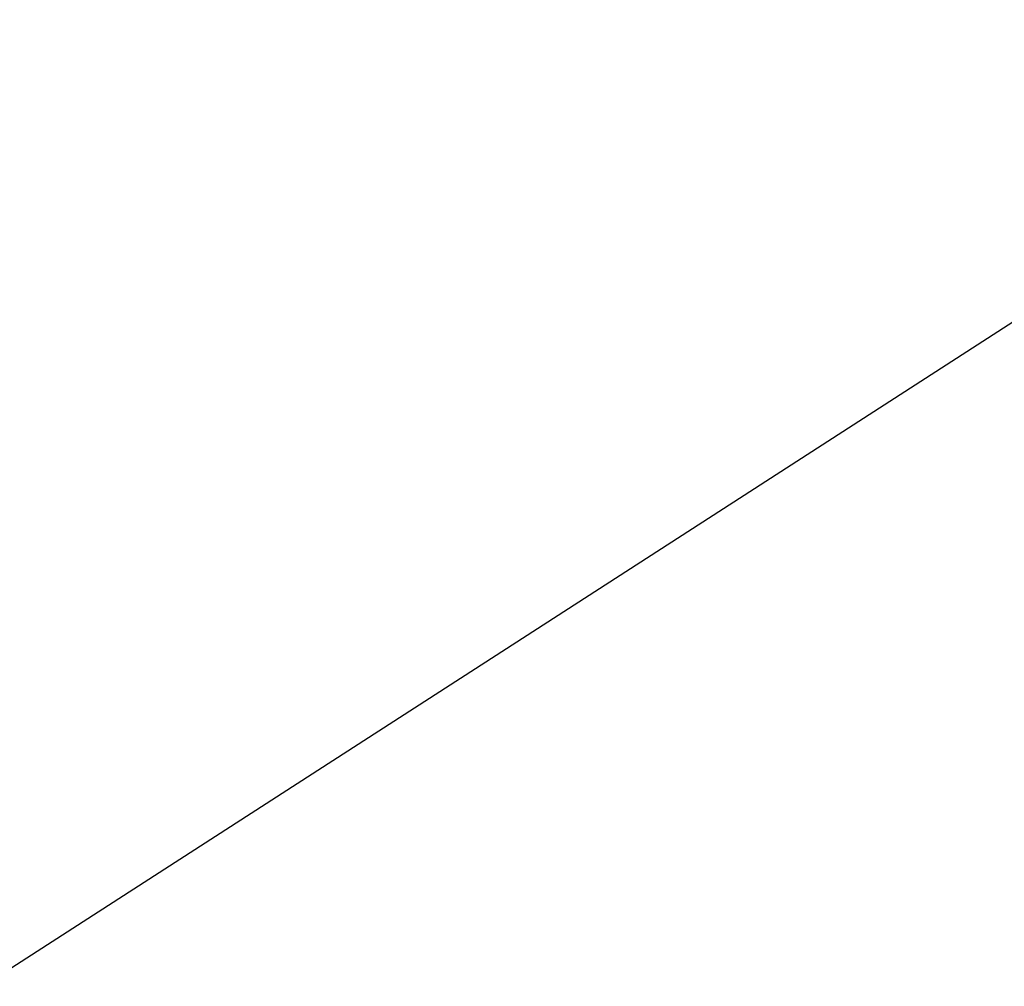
# Model space of a CAD drawing. Extents: x 0 to 370488, y 0 to 4202825.
# Tile 185 of 256: x 360275.44 to 360277.22, y 4200441.35 to 4200443.1. Entities that reach past the tile are written whole.
import ezdxf

# ---------------------------------------------------------------- set-up
doc = ezdxf.new("R2010")
doc.units = 0
doc.header["$LTSCALE"] = 0.5
doc.header["$MEASUREMENT"] = 0
doc.linetypes.add('CONTI', pattern=[0])
doc.layers.add('GORIZDEFAULT', color=32, linetype='CONTI')

msp = doc.modelspace()

# ---------------------------------------------------------------- linework, layer by layer
at = {"layer": 'GORIZDEFAULT', "color": 32}
msp.add_polyline3d([(360273.7146, 4200440.2846, 542.5), (360274.78, 4200440.97, 542.5), (360276.3, 4200441.95, 542.5), (360277.71, 4200442.86, 542.5), (360278.91, 4200443.64, 542.5)], dxfattribs=at)
msp.add_polyline3d([(360273.7146, 4200440.2846, 542.5), (360274.78, 4200440.97, 542.5), (360276.3, 4200441.95, 542.5), (360277.71, 4200442.86, 542.5), (360278.91, 4200443.64, 542.5)], dxfattribs=at)
msp.add_polyline3d([(360273.7146, 4200440.2846, 542.5), (360274.78, 4200440.97, 542.5), (360276.3, 4200441.95, 542.5), (360277.71, 4200442.86, 542.5), (360278.91, 4200443.64, 542.5)], dxfattribs=at)
msp.add_polyline3d([(360273.7146, 4200440.2846, 542.5), (360274.78, 4200440.97, 542.5), (360276.3, 4200441.95, 542.5), (360277.71, 4200442.86, 542.5), (360278.91, 4200443.64, 542.5)], dxfattribs=at)
msp.add_polyline3d([(360273.7146, 4200440.2846, 542.5), (360274.78, 4200440.97, 542.5), (360276.3, 4200441.95, 542.5), (360277.71, 4200442.86, 542.5), (360278.91, 4200443.64, 542.5)], dxfattribs=at)
msp.add_polyline3d([(360273.7146, 4200440.2846, 542.5), (360274.78, 4200440.97, 542.5), (360276.3, 4200441.95, 542.5), (360277.71, 4200442.86, 542.5), (360278.91, 4200443.64, 542.5)], dxfattribs=at)
msp.add_polyline3d([(360273.7146, 4200440.2846, 542.5), (360274.78, 4200440.97, 542.5), (360276.3, 4200441.95, 542.5), (360277.71, 4200442.86, 542.5), (360278.91, 4200443.64, 542.5)], dxfattribs=at)
msp.add_polyline3d([(360273.7146, 4200440.2846, 542.5), (360274.78, 4200440.97, 542.5), (360276.3, 4200441.95, 542.5), (360277.71, 4200442.86, 542.5), (360278.91, 4200443.64, 542.5)], dxfattribs=at)
msp.add_polyline3d([(360273.7146, 4200440.2846, 542.5), (360274.78, 4200440.97, 542.5), (360276.3, 4200441.95, 542.5), (360277.71, 4200442.86, 542.5), (360278.91, 4200443.64, 542.5)], dxfattribs=at)
msp.add_polyline3d([(360273.7146, 4200440.2846, 542.5), (360274.78, 4200440.97, 542.5), (360276.3, 4200441.95, 542.5), (360277.71, 4200442.86, 542.5), (360278.91, 4200443.64, 542.5)], dxfattribs=at)
msp.add_polyline3d([(360273.7146, 4200440.2846, 542.5), (360274.78, 4200440.97, 542.5), (360276.3, 4200441.95, 542.5), (360277.71, 4200442.86, 542.5), (360278.91, 4200443.64, 542.5)], dxfattribs=at)
msp.add_polyline3d([(360273.7146, 4200440.2846, 542.5), (360274.78, 4200440.97, 542.5), (360276.3, 4200441.95, 542.5), (360277.71, 4200442.86, 542.5), (360278.91, 4200443.64, 542.5)], dxfattribs=at)
msp.add_polyline3d([(360273.7146, 4200440.2846, 542.5), (360274.78, 4200440.97, 542.5), (360276.3, 4200441.95, 542.5), (360277.71, 4200442.86, 542.5), (360278.91, 4200443.64, 542.5)], dxfattribs=at)
msp.add_polyline3d([(360273.7146, 4200440.2846, 542.5), (360274.78, 4200440.97, 542.5), (360276.3, 4200441.95, 542.5), (360277.71, 4200442.86, 542.5), (360278.91, 4200443.64, 542.5)], dxfattribs=at)
msp.add_polyline3d([(360273.7146, 4200440.2846, 542.5), (360274.78, 4200440.97, 542.5), (360276.3, 4200441.95, 542.5), (360277.71, 4200442.86, 542.5), (360278.91, 4200443.64, 542.5)], dxfattribs=at)
msp.add_polyline3d([(360273.7146, 4200440.2846, 542.5), (360274.78, 4200440.97, 542.5), (360276.3, 4200441.95, 542.5), (360277.71, 4200442.86, 542.5), (360278.91, 4200443.64, 542.5)], dxfattribs=at)
msp.add_polyline3d([(360273.7146, 4200440.2846, 542.5), (360274.78, 4200440.97, 542.5), (360276.3, 4200441.95, 542.5), (360277.71, 4200442.86, 542.5), (360278.91, 4200443.64, 542.5)], dxfattribs=at)
msp.add_polyline3d([(360273.7146, 4200440.2846, 542.5), (360274.78, 4200440.97, 542.5), (360276.3, 4200441.95, 542.5), (360277.71, 4200442.86, 542.5), (360278.91, 4200443.64, 542.5)], dxfattribs=at)
msp.add_polyline3d([(360273.7146, 4200440.2846, 542.5), (360274.78, 4200440.97, 542.5), (360276.3, 4200441.95, 542.5), (360277.71, 4200442.86, 542.5), (360278.91, 4200443.64, 542.5)], dxfattribs=at)
msp.add_polyline3d([(360273.7146, 4200440.2846, 542.5), (360274.78, 4200440.97, 542.5), (360276.3, 4200441.95, 542.5), (360277.71, 4200442.86, 542.5), (360278.91, 4200443.64, 542.5)], dxfattribs=at)
msp.add_polyline3d([(360273.7146, 4200440.2846, 542.5), (360274.78, 4200440.97, 542.5), (360276.3, 4200441.95, 542.5), (360277.71, 4200442.86, 542.5), (360278.91, 4200443.64, 542.5)], dxfattribs=at)
msp.add_polyline3d([(360273.7146, 4200440.2846, 542.5), (360274.78, 4200440.97, 542.5), (360276.3, 4200441.95, 542.5), (360277.71, 4200442.86, 542.5), (360278.91, 4200443.64, 542.5)], dxfattribs=at)
msp.add_polyline3d([(360273.7146, 4200440.2846, 542.5), (360274.78, 4200440.97, 542.5), (360276.3, 4200441.95, 542.5), (360277.71, 4200442.86, 542.5), (360278.91, 4200443.64, 542.5)], dxfattribs=at)
msp.add_polyline3d([(360273.7146, 4200440.2846, 542.5), (360274.78, 4200440.97, 542.5), (360276.3, 4200441.95, 542.5), (360277.71, 4200442.86, 542.5), (360278.91, 4200443.64, 542.5)], dxfattribs=at)
msp.add_polyline3d([(360273.7146, 4200440.2846, 542.5), (360274.78, 4200440.97, 542.5), (360276.3, 4200441.95, 542.5), (360277.71, 4200442.86, 542.5), (360278.91, 4200443.64, 542.5)], dxfattribs=at)
msp.add_polyline3d([(360273.7146, 4200440.2846, 542.5), (360274.78, 4200440.97, 542.5), (360276.3, 4200441.95, 542.5), (360277.71, 4200442.86, 542.5), (360278.91, 4200443.64, 542.5)], dxfattribs=at)
msp.add_polyline3d([(360273.7146, 4200440.2846, 542.5), (360274.78, 4200440.97, 542.5), (360276.3, 4200441.95, 542.5), (360277.71, 4200442.86, 542.5), (360278.91, 4200443.64, 542.5)], dxfattribs=at)
msp.add_polyline3d([(360273.7146, 4200440.2846, 542.5), (360274.78, 4200440.97, 542.5), (360276.3, 4200441.95, 542.5), (360277.71, 4200442.86, 542.5), (360278.91, 4200443.64, 542.5)], dxfattribs=at)
msp.add_polyline3d([(360273.7146, 4200440.2846, 542.5), (360274.78, 4200440.97, 542.5), (360276.3, 4200441.95, 542.5), (360277.71, 4200442.86, 542.5), (360278.91, 4200443.64, 542.5)], dxfattribs=at)
msp.add_polyline3d([(360273.7146, 4200440.2846, 542.5), (360274.78, 4200440.97, 542.5), (360276.3, 4200441.95, 542.5), (360277.71, 4200442.86, 542.5), (360278.91, 4200443.64, 542.5)], dxfattribs=at)
msp.add_polyline3d([(360273.7146, 4200440.2846, 542.5), (360274.78, 4200440.97, 542.5), (360276.3, 4200441.95, 542.5), (360277.71, 4200442.86, 542.5), (360278.91, 4200443.64, 542.5)], dxfattribs=at)
msp.add_polyline3d([(360273.7146, 4200440.2846, 542.5), (360274.78, 4200440.97, 542.5), (360276.3, 4200441.95, 542.5), (360277.71, 4200442.86, 542.5), (360278.91, 4200443.64, 542.5)], dxfattribs=at)
msp.add_polyline3d([(360273.7146, 4200440.2846, 542.5), (360274.78, 4200440.97, 542.5), (360276.3, 4200441.95, 542.5), (360277.71, 4200442.86, 542.5), (360278.91, 4200443.64, 542.5)], dxfattribs=at)
msp.add_polyline3d([(360273.7146, 4200440.2846, 542.5), (360274.78, 4200440.97, 542.5), (360276.3, 4200441.95, 542.5), (360277.71, 4200442.86, 542.5), (360278.91, 4200443.64, 542.5)], dxfattribs=at)
msp.add_polyline3d([(360273.7146, 4200440.2846, 542.5), (360274.78, 4200440.97, 542.5), (360276.3, 4200441.95, 542.5), (360277.71, 4200442.86, 542.5), (360278.91, 4200443.64, 542.5)], dxfattribs=at)
msp.add_polyline3d([(360273.7146, 4200440.2846, 542.5), (360274.78, 4200440.97, 542.5), (360276.3, 4200441.95, 542.5), (360277.71, 4200442.86, 542.5), (360278.91, 4200443.64, 542.5)], dxfattribs=at)
msp.add_polyline3d([(360273.7146, 4200440.2846, 542.5), (360274.78, 4200440.97, 542.5), (360276.3, 4200441.95, 542.5), (360277.71, 4200442.86, 542.5), (360278.91, 4200443.64, 542.5)], dxfattribs=at)
msp.add_polyline3d([(360273.7146, 4200440.2846, 542.5), (360274.78, 4200440.97, 542.5), (360276.3, 4200441.95, 542.5), (360277.71, 4200442.86, 542.5), (360278.91, 4200443.64, 542.5)], dxfattribs=at)
msp.add_polyline3d([(360273.7146, 4200440.2846, 542.5), (360274.78, 4200440.97, 542.5), (360276.3, 4200441.95, 542.5), (360277.71, 4200442.86, 542.5), (360278.91, 4200443.64, 542.5)], dxfattribs=at)
msp.add_polyline3d([(360273.7146, 4200440.2846, 542.5), (360274.78, 4200440.97, 542.5), (360276.3, 4200441.95, 542.5), (360277.71, 4200442.86, 542.5), (360278.91, 4200443.64, 542.5)], dxfattribs=at)
msp.add_polyline3d([(360273.7146, 4200440.2846, 542.5), (360274.78, 4200440.97, 542.5), (360276.3, 4200441.95, 542.5), (360277.71, 4200442.86, 542.5), (360278.91, 4200443.64, 542.5)], dxfattribs=at)
msp.add_polyline3d([(360273.7146, 4200440.2846, 542.5), (360274.78, 4200440.97, 542.5), (360276.3, 4200441.95, 542.5), (360277.71, 4200442.86, 542.5), (360278.91, 4200443.64, 542.5)], dxfattribs=at)
msp.add_polyline3d([(360273.7146, 4200440.2846, 542.5), (360274.78, 4200440.97, 542.5), (360276.3, 4200441.95, 542.5), (360277.71, 4200442.86, 542.5), (360278.91, 4200443.64, 542.5)], dxfattribs=at)
msp.add_polyline3d([(360273.7146, 4200440.2846, 542.5), (360274.78, 4200440.97, 542.5), (360276.3, 4200441.95, 542.5), (360277.71, 4200442.86, 542.5), (360278.91, 4200443.64, 542.5)], dxfattribs=at)
msp.add_polyline3d([(360273.7146, 4200440.2846, 542.5), (360274.78, 4200440.97, 542.5), (360276.3, 4200441.95, 542.5), (360277.71, 4200442.86, 542.5), (360278.91, 4200443.64, 542.5)], dxfattribs=at)
msp.add_polyline3d([(360273.7146, 4200440.2846, 542.5), (360274.78, 4200440.97, 542.5), (360276.3, 4200441.95, 542.5), (360277.71, 4200442.86, 542.5), (360278.91, 4200443.64, 542.5)], dxfattribs=at)
msp.add_polyline3d([(360273.7146, 4200440.2846, 542.5), (360274.78, 4200440.97, 542.5), (360276.3, 4200441.95, 542.5), (360277.71, 4200442.86, 542.5), (360278.91, 4200443.64, 542.5)], dxfattribs=at)
msp.add_polyline3d([(360273.7146, 4200440.2846, 542.5), (360274.78, 4200440.97, 542.5), (360276.3, 4200441.95, 542.5), (360277.71, 4200442.86, 542.5), (360278.91, 4200443.64, 542.5)], dxfattribs=at)
msp.add_polyline3d([(360273.7146, 4200440.2846, 542.5), (360274.78, 4200440.97, 542.5), (360276.3, 4200441.95, 542.5), (360277.71, 4200442.86, 542.5), (360278.91, 4200443.64, 542.5)], dxfattribs=at)
msp.add_polyline3d([(360273.7146, 4200440.2846, 542.5), (360274.78, 4200440.97, 542.5), (360276.3, 4200441.95, 542.5), (360277.71, 4200442.86, 542.5), (360278.91, 4200443.64, 542.5)], dxfattribs=at)
msp.add_polyline3d([(360273.7146, 4200440.2846, 542.5), (360274.78, 4200440.97, 542.5), (360276.3, 4200441.95, 542.5), (360277.71, 4200442.86, 542.5), (360278.91, 4200443.64, 542.5)], dxfattribs=at)
msp.add_polyline3d([(360273.7146, 4200440.2846, 542.5), (360274.78, 4200440.97, 542.5), (360276.3, 4200441.95, 542.5), (360277.71, 4200442.86, 542.5), (360278.91, 4200443.64, 542.5)], dxfattribs=at)
msp.add_polyline3d([(360273.7146, 4200440.2846, 542.5), (360274.78, 4200440.97, 542.5), (360276.3, 4200441.95, 542.5), (360277.71, 4200442.86, 542.5), (360278.91, 4200443.64, 542.5)], dxfattribs=at)
msp.add_polyline3d([(360273.7146, 4200440.2846, 542.5), (360274.78, 4200440.97, 542.5), (360276.3, 4200441.95, 542.5), (360277.71, 4200442.86, 542.5), (360278.91, 4200443.64, 542.5)], dxfattribs=at)
msp.add_polyline3d([(360273.7146, 4200440.2846, 542.5), (360274.78, 4200440.97, 542.5), (360276.3, 4200441.95, 542.5), (360277.71, 4200442.86, 542.5), (360278.91, 4200443.64, 542.5)], dxfattribs=at)
msp.add_polyline3d([(360273.7146, 4200440.2846, 542.5), (360274.78, 4200440.97, 542.5), (360276.3, 4200441.95, 542.5), (360277.71, 4200442.86, 542.5), (360278.91, 4200443.64, 542.5)], dxfattribs=at)
msp.add_polyline3d([(360273.7146, 4200440.2846, 542.5), (360274.78, 4200440.97, 542.5), (360276.3, 4200441.95, 542.5), (360277.71, 4200442.86, 542.5), (360278.91, 4200443.64, 542.5)], dxfattribs=at)
msp.add_polyline3d([(360273.7146, 4200440.2846, 542.5), (360274.78, 4200440.97, 542.5), (360276.3, 4200441.95, 542.5), (360277.71, 4200442.86, 542.5), (360278.91, 4200443.64, 542.5)], dxfattribs=at)
msp.add_polyline3d([(360273.7146, 4200440.2846, 542.5), (360274.78, 4200440.97, 542.5), (360276.3, 4200441.95, 542.5), (360277.71, 4200442.86, 542.5), (360278.91, 4200443.64, 542.5)], dxfattribs=at)
msp.add_polyline3d([(360273.7146, 4200440.2846, 542.5), (360274.78, 4200440.97, 542.5), (360276.3, 4200441.95, 542.5), (360277.71, 4200442.86, 542.5), (360278.91, 4200443.64, 542.5)], dxfattribs=at)
msp.add_polyline3d([(360273.7146, 4200440.2846, 542.5), (360274.78, 4200440.97, 542.5), (360276.3, 4200441.95, 542.5), (360277.71, 4200442.86, 542.5), (360278.91, 4200443.64, 542.5)], dxfattribs=at)
msp.add_polyline3d([(360273.7146, 4200440.2846, 542.5), (360274.78, 4200440.97, 542.5), (360276.3, 4200441.95, 542.5), (360277.71, 4200442.86, 542.5), (360278.91, 4200443.64, 542.5)], dxfattribs=at)
msp.add_polyline3d([(360273.7146, 4200440.2846, 542.5), (360274.78, 4200440.97, 542.5), (360276.3, 4200441.95, 542.5), (360277.71, 4200442.86, 542.5), (360278.91, 4200443.64, 542.5)], dxfattribs=at)
msp.add_polyline3d([(360273.7146, 4200440.2846, 542.5), (360274.78, 4200440.97, 542.5), (360276.3, 4200441.95, 542.5), (360277.71, 4200442.86, 542.5), (360278.91, 4200443.64, 542.5)], dxfattribs=at)
msp.add_polyline3d([(360273.7146, 4200440.2846, 542.5), (360274.78, 4200440.97, 542.5), (360276.3, 4200441.95, 542.5), (360277.71, 4200442.86, 542.5), (360278.91, 4200443.64, 542.5)], dxfattribs=at)
msp.add_polyline3d([(360273.7146, 4200440.2846, 542.5), (360274.78, 4200440.97, 542.5), (360276.3, 4200441.95, 542.5), (360277.71, 4200442.86, 542.5), (360278.91, 4200443.64, 542.5)], dxfattribs=at)
msp.add_polyline3d([(360273.7146, 4200440.2846, 542.5), (360274.78, 4200440.97, 542.5), (360276.3, 4200441.95, 542.5), (360277.71, 4200442.86, 542.5), (360278.91, 4200443.64, 542.5)], dxfattribs=at)
msp.add_polyline3d([(360273.7146, 4200440.2846, 542.5), (360274.78, 4200440.97, 542.5), (360276.3, 4200441.95, 542.5), (360277.71, 4200442.86, 542.5), (360278.91, 4200443.64, 542.5)], dxfattribs=at)
msp.add_polyline3d([(360273.7146, 4200440.2846, 542.5), (360274.78, 4200440.97, 542.5), (360276.3, 4200441.95, 542.5), (360277.71, 4200442.86, 542.5), (360278.91, 4200443.64, 542.5)], dxfattribs=at)
msp.add_polyline3d([(360273.7146, 4200440.2846, 542.5), (360274.78, 4200440.97, 542.5), (360276.3, 4200441.95, 542.5), (360277.71, 4200442.86, 542.5), (360278.91, 4200443.64, 542.5)], dxfattribs=at)
msp.add_polyline3d([(360273.7146, 4200440.2846, 542.5), (360274.78, 4200440.97, 542.5), (360276.3, 4200441.95, 542.5), (360277.71, 4200442.86, 542.5), (360278.91, 4200443.64, 542.5)], dxfattribs=at)
msp.add_polyline3d([(360273.7146, 4200440.2846, 542.5), (360274.78, 4200440.97, 542.5), (360276.3, 4200441.95, 542.5), (360277.71, 4200442.86, 542.5), (360278.91, 4200443.64, 542.5)], dxfattribs=at)
msp.add_polyline3d([(360273.7146, 4200440.2846, 542.5), (360274.78, 4200440.97, 542.5), (360276.3, 4200441.95, 542.5), (360277.71, 4200442.86, 542.5), (360278.91, 4200443.64, 542.5)], dxfattribs=at)
msp.add_polyline3d([(360273.7146, 4200440.2846, 542.5), (360274.78, 4200440.97, 542.5), (360276.3, 4200441.95, 542.5), (360277.71, 4200442.86, 542.5), (360278.91, 4200443.64, 542.5)], dxfattribs=at)
msp.add_polyline3d([(360273.7146, 4200440.2846, 542.5), (360274.78, 4200440.97, 542.5), (360276.3, 4200441.95, 542.5), (360277.71, 4200442.86, 542.5), (360278.91, 4200443.64, 542.5)], dxfattribs=at)
msp.add_polyline3d([(360273.7146, 4200440.2846, 542.5), (360274.78, 4200440.97, 542.5), (360276.3, 4200441.95, 542.5), (360277.71, 4200442.86, 542.5), (360278.91, 4200443.64, 542.5)], dxfattribs=at)
msp.add_polyline3d([(360273.7146, 4200440.2846, 542.5), (360274.78, 4200440.97, 542.5), (360276.3, 4200441.95, 542.5), (360277.71, 4200442.86, 542.5), (360278.91, 4200443.64, 542.5)], dxfattribs=at)
msp.add_polyline3d([(360273.7146, 4200440.2846, 542.5), (360274.78, 4200440.97, 542.5), (360276.3, 4200441.95, 542.5), (360277.71, 4200442.86, 542.5), (360278.91, 4200443.64, 542.5)], dxfattribs=at)
msp.add_polyline3d([(360273.7146, 4200440.2846, 542.5), (360274.78, 4200440.97, 542.5), (360276.3, 4200441.95, 542.5), (360277.71, 4200442.86, 542.5), (360278.91, 4200443.64, 542.5)], dxfattribs=at)
msp.add_polyline3d([(360273.7146, 4200440.2846, 542.5), (360274.78, 4200440.97, 542.5), (360276.3, 4200441.95, 542.5), (360277.71, 4200442.86, 542.5), (360278.91, 4200443.64, 542.5)], dxfattribs=at)
msp.add_polyline3d([(360273.7146, 4200440.2846, 542.5), (360274.78, 4200440.97, 542.5), (360276.3, 4200441.95, 542.5), (360277.71, 4200442.86, 542.5), (360278.91, 4200443.64, 542.5)], dxfattribs=at)
msp.add_polyline3d([(360273.7146, 4200440.2846, 542.5), (360274.78, 4200440.97, 542.5), (360276.3, 4200441.95, 542.5), (360277.71, 4200442.86, 542.5), (360278.91, 4200443.64, 542.5)], dxfattribs=at)
msp.add_polyline3d([(360273.7146, 4200440.2846, 542.5), (360274.78, 4200440.97, 542.5), (360276.3, 4200441.95, 542.5), (360277.71, 4200442.86, 542.5), (360278.91, 4200443.64, 542.5)], dxfattribs=at)
msp.add_polyline3d([(360273.7146, 4200440.2846, 542.5), (360274.78, 4200440.97, 542.5), (360276.3, 4200441.95, 542.5), (360277.71, 4200442.86, 542.5), (360278.91, 4200443.64, 542.5)], dxfattribs=at)
msp.add_polyline3d([(360273.7146, 4200440.2846, 542.5), (360274.78, 4200440.97, 542.5), (360276.3, 4200441.95, 542.5), (360277.71, 4200442.86, 542.5), (360278.91, 4200443.64, 542.5)], dxfattribs=at)
msp.add_polyline3d([(360273.7146, 4200440.2846, 542.5), (360274.78, 4200440.97, 542.5), (360276.3, 4200441.95, 542.5), (360277.71, 4200442.86, 542.5), (360278.91, 4200443.64, 542.5)], dxfattribs=at)
msp.add_polyline3d([(360273.7146, 4200440.2846, 542.5), (360274.78, 4200440.97, 542.5), (360276.3, 4200441.95, 542.5), (360277.71, 4200442.86, 542.5), (360278.91, 4200443.64, 542.5)], dxfattribs=at)
msp.add_polyline3d([(360273.7146, 4200440.2846, 542.5), (360274.78, 4200440.97, 542.5), (360276.3, 4200441.95, 542.5), (360277.71, 4200442.86, 542.5), (360278.91, 4200443.64, 542.5)], dxfattribs=at)
msp.add_polyline3d([(360273.7146, 4200440.2846, 542.5), (360274.78, 4200440.97, 542.5), (360276.3, 4200441.95, 542.5), (360277.71, 4200442.86, 542.5), (360278.91, 4200443.64, 542.5)], dxfattribs=at)
msp.add_polyline3d([(360273.7146, 4200440.2846, 542.5), (360274.78, 4200440.97, 542.5), (360276.3, 4200441.95, 542.5), (360277.71, 4200442.86, 542.5), (360278.91, 4200443.64, 542.5)], dxfattribs=at)
msp.add_polyline3d([(360273.7146, 4200440.2846, 542.5), (360274.78, 4200440.97, 542.5), (360276.3, 4200441.95, 542.5), (360277.71, 4200442.86, 542.5), (360278.91, 4200443.64, 542.5)], dxfattribs=at)
msp.add_polyline3d([(360273.7146, 4200440.2846, 542.5), (360274.78, 4200440.97, 542.5), (360276.3, 4200441.95, 542.5), (360277.71, 4200442.86, 542.5), (360278.91, 4200443.64, 542.5)], dxfattribs=at)
msp.add_polyline3d([(360273.7146, 4200440.2846, 542.5), (360274.78, 4200440.97, 542.5), (360276.3, 4200441.95, 542.5), (360277.71, 4200442.86, 542.5), (360278.91, 4200443.64, 542.5)], dxfattribs=at)
msp.add_polyline3d([(360273.7146, 4200440.2846, 542.5), (360274.78, 4200440.97, 542.5), (360276.3, 4200441.95, 542.5), (360277.71, 4200442.86, 542.5), (360278.91, 4200443.64, 542.5)], dxfattribs=at)
msp.add_polyline3d([(360273.7146, 4200440.2846, 542.5), (360274.78, 4200440.97, 542.5), (360276.3, 4200441.95, 542.5), (360277.71, 4200442.86, 542.5), (360278.91, 4200443.64, 542.5)], dxfattribs=at)
msp.add_polyline3d([(360273.7146, 4200440.2846, 542.5), (360274.78, 4200440.97, 542.5), (360276.3, 4200441.95, 542.5), (360277.71, 4200442.86, 542.5), (360278.91, 4200443.64, 542.5)], dxfattribs=at)
msp.add_polyline3d([(360273.7146, 4200440.2846, 542.5), (360274.78, 4200440.97, 542.5), (360276.3, 4200441.95, 542.5), (360277.71, 4200442.86, 542.5), (360278.91, 4200443.64, 542.5)], dxfattribs=at)
msp.add_polyline3d([(360273.7146, 4200440.2846, 542.5), (360274.78, 4200440.97, 542.5), (360276.3, 4200441.95, 542.5), (360277.71, 4200442.86, 542.5), (360278.91, 4200443.64, 542.5)], dxfattribs=at)
msp.add_polyline3d([(360273.7146, 4200440.2846, 542.5), (360274.78, 4200440.97, 542.5), (360276.3, 4200441.95, 542.5), (360277.71, 4200442.86, 542.5), (360278.91, 4200443.64, 542.5)], dxfattribs=at)
msp.add_polyline3d([(360273.7146, 4200440.2846, 542.5), (360274.78, 4200440.97, 542.5), (360276.3, 4200441.95, 542.5), (360277.71, 4200442.86, 542.5), (360278.91, 4200443.64, 542.5)], dxfattribs=at)
msp.add_polyline3d([(360273.7146, 4200440.2846, 542.5), (360274.78, 4200440.97, 542.5), (360276.3, 4200441.95, 542.5), (360277.71, 4200442.86, 542.5), (360278.91, 4200443.64, 542.5)], dxfattribs=at)
msp.add_polyline3d([(360273.7146, 4200440.2846, 542.5), (360274.78, 4200440.97, 542.5), (360276.3, 4200441.95, 542.5), (360277.71, 4200442.86, 542.5), (360278.91, 4200443.64, 542.5)], dxfattribs=at)
msp.add_polyline3d([(360273.7146, 4200440.2846, 542.5), (360274.78, 4200440.97, 542.5), (360276.3, 4200441.95, 542.5), (360277.71, 4200442.86, 542.5), (360278.91, 4200443.64, 542.5)], dxfattribs=at)
msp.add_polyline3d([(360273.7146, 4200440.2846, 542.5), (360274.78, 4200440.97, 542.5), (360276.3, 4200441.95, 542.5), (360277.71, 4200442.86, 542.5), (360278.91, 4200443.64, 542.5)], dxfattribs=at)
msp.add_polyline3d([(360273.7146, 4200440.2846, 542.5), (360274.78, 4200440.97, 542.5), (360276.3, 4200441.95, 542.5), (360277.71, 4200442.86, 542.5), (360278.91, 4200443.64, 542.5)], dxfattribs=at)
msp.add_polyline3d([(360273.7146, 4200440.2846, 542.5), (360274.78, 4200440.97, 542.5), (360276.3, 4200441.95, 542.5), (360277.71, 4200442.86, 542.5), (360278.91, 4200443.64, 542.5)], dxfattribs=at)
msp.add_polyline3d([(360273.7146, 4200440.2846, 542.5), (360274.78, 4200440.97, 542.5), (360276.3, 4200441.95, 542.5), (360277.71, 4200442.86, 542.5), (360278.91, 4200443.64, 542.5)], dxfattribs=at)
msp.add_polyline3d([(360273.7146, 4200440.2846, 542.5), (360274.78, 4200440.97, 542.5), (360276.3, 4200441.95, 542.5), (360277.71, 4200442.86, 542.5), (360278.91, 4200443.64, 542.5)], dxfattribs=at)
msp.add_polyline3d([(360273.7146, 4200440.2846, 542.5), (360274.78, 4200440.97, 542.5), (360276.3, 4200441.95, 542.5), (360277.71, 4200442.86, 542.5), (360278.91, 4200443.64, 542.5)], dxfattribs=at)
msp.add_polyline3d([(360273.7146, 4200440.2846, 542.5), (360274.78, 4200440.97, 542.5), (360276.3, 4200441.95, 542.5), (360277.71, 4200442.86, 542.5), (360278.91, 4200443.64, 542.5)], dxfattribs=at)
msp.add_polyline3d([(360273.7146, 4200440.2846, 542.5), (360274.78, 4200440.97, 542.5), (360276.3, 4200441.95, 542.5), (360277.71, 4200442.86, 542.5), (360278.91, 4200443.64, 542.5)], dxfattribs=at)
msp.add_polyline3d([(360273.7146, 4200440.2846, 542.5), (360274.78, 4200440.97, 542.5), (360276.3, 4200441.95, 542.5), (360277.71, 4200442.86, 542.5), (360278.91, 4200443.64, 542.5)], dxfattribs=at)
msp.add_polyline3d([(360273.7146, 4200440.2846, 542.5), (360274.78, 4200440.97, 542.5), (360276.3, 4200441.95, 542.5), (360277.71, 4200442.86, 542.5), (360278.91, 4200443.64, 542.5)], dxfattribs=at)
msp.add_polyline3d([(360273.7146, 4200440.2846, 542.5), (360274.78, 4200440.97, 542.5), (360276.3, 4200441.95, 542.5), (360277.71, 4200442.86, 542.5), (360278.91, 4200443.64, 542.5)], dxfattribs=at)
msp.add_polyline3d([(360273.7146, 4200440.2846, 542.5), (360274.78, 4200440.97, 542.5), (360276.3, 4200441.95, 542.5), (360277.71, 4200442.86, 542.5), (360278.91, 4200443.64, 542.5)], dxfattribs=at)
msp.add_polyline3d([(360273.7146, 4200440.2846, 542.5), (360274.78, 4200440.97, 542.5), (360276.3, 4200441.95, 542.5), (360277.71, 4200442.86, 542.5), (360278.91, 4200443.64, 542.5)], dxfattribs=at)
msp.add_polyline3d([(360273.7146, 4200440.2846, 542.5), (360274.78, 4200440.97, 542.5), (360276.3, 4200441.95, 542.5), (360277.71, 4200442.86, 542.5), (360278.91, 4200443.64, 542.5)], dxfattribs=at)
msp.add_polyline3d([(360273.7146, 4200440.2846, 542.5), (360274.78, 4200440.97, 542.5), (360276.3, 4200441.95, 542.5), (360277.71, 4200442.86, 542.5), (360278.91, 4200443.64, 542.5)], dxfattribs=at)
msp.add_polyline3d([(360273.7146, 4200440.2846, 542.5), (360274.78, 4200440.97, 542.5), (360276.3, 4200441.95, 542.5), (360277.71, 4200442.86, 542.5), (360278.91, 4200443.64, 542.5)], dxfattribs=at)
msp.add_polyline3d([(360273.7146, 4200440.2846, 542.5), (360274.78, 4200440.97, 542.5), (360276.3, 4200441.95, 542.5), (360277.71, 4200442.86, 542.5), (360278.91, 4200443.64, 542.5)], dxfattribs=at)
msp.add_polyline3d([(360273.7146, 4200440.2846, 542.5), (360274.78, 4200440.97, 542.5), (360276.3, 4200441.95, 542.5), (360277.71, 4200442.86, 542.5), (360278.91, 4200443.64, 542.5)], dxfattribs=at)
msp.add_polyline3d([(360273.7146, 4200440.2846, 542.5), (360274.78, 4200440.97, 542.5), (360276.3, 4200441.95, 542.5), (360277.71, 4200442.86, 542.5), (360278.91, 4200443.64, 542.5)], dxfattribs=at)
msp.add_polyline3d([(360273.7146, 4200440.2846, 542.5), (360274.78, 4200440.97, 542.5), (360276.3, 4200441.95, 542.5), (360277.71, 4200442.86, 542.5), (360278.91, 4200443.64, 542.5)], dxfattribs=at)
msp.add_polyline3d([(360273.7146, 4200440.2846, 542.5), (360274.78, 4200440.97, 542.5), (360276.3, 4200441.95, 542.5), (360277.71, 4200442.86, 542.5), (360278.91, 4200443.64, 542.5)], dxfattribs=at)
msp.add_polyline3d([(360273.7146, 4200440.2846, 542.5), (360274.78, 4200440.97, 542.5), (360276.3, 4200441.95, 542.5), (360277.71, 4200442.86, 542.5), (360278.91, 4200443.64, 542.5)], dxfattribs=at)
msp.add_polyline3d([(360273.7146, 4200440.2846, 542.5), (360274.78, 4200440.97, 542.5), (360276.3, 4200441.95, 542.5), (360277.71, 4200442.86, 542.5), (360278.91, 4200443.64, 542.5)], dxfattribs=at)
msp.add_polyline3d([(360273.7146, 4200440.2846, 542.5), (360274.78, 4200440.97, 542.5), (360276.3, 4200441.95, 542.5), (360277.71, 4200442.86, 542.5), (360278.91, 4200443.64, 542.5)], dxfattribs=at)
msp.add_polyline3d([(360273.7146, 4200440.2846, 542.5), (360274.78, 4200440.97, 542.5), (360276.3, 4200441.95, 542.5), (360277.71, 4200442.86, 542.5), (360278.91, 4200443.64, 542.5)], dxfattribs=at)
msp.add_polyline3d([(360273.7146, 4200440.2846, 542.5), (360274.78, 4200440.97, 542.5), (360276.3, 4200441.95, 542.5), (360277.71, 4200442.86, 542.5), (360278.91, 4200443.64, 542.5)], dxfattribs=at)
msp.add_polyline3d([(360273.7146, 4200440.2846, 542.5), (360274.78, 4200440.97, 542.5), (360276.3, 4200441.95, 542.5), (360277.71, 4200442.86, 542.5), (360278.91, 4200443.64, 542.5)], dxfattribs=at)
msp.add_polyline3d([(360273.7146, 4200440.2846, 542.5), (360274.78, 4200440.97, 542.5), (360276.3, 4200441.95, 542.5), (360277.71, 4200442.86, 542.5), (360278.91, 4200443.64, 542.5)], dxfattribs=at)
msp.add_polyline3d([(360273.7146, 4200440.2846, 542.5), (360274.78, 4200440.97, 542.5), (360276.3, 4200441.95, 542.5), (360277.71, 4200442.86, 542.5), (360278.91, 4200443.64, 542.5)], dxfattribs=at)
msp.add_polyline3d([(360273.7146, 4200440.2846, 542.5), (360274.78, 4200440.97, 542.5), (360276.3, 4200441.95, 542.5), (360277.71, 4200442.86, 542.5), (360278.91, 4200443.64, 542.5)], dxfattribs=at)
msp.add_polyline3d([(360273.7146, 4200440.2846, 542.5), (360274.78, 4200440.97, 542.5), (360276.3, 4200441.95, 542.5), (360277.71, 4200442.86, 542.5), (360278.91, 4200443.64, 542.5)], dxfattribs=at)
msp.add_polyline3d([(360273.7146, 4200440.2846, 542.5), (360274.78, 4200440.97, 542.5), (360276.3, 4200441.95, 542.5), (360277.71, 4200442.86, 542.5), (360278.91, 4200443.64, 542.5)], dxfattribs=at)
msp.add_polyline3d([(360273.7146, 4200440.2846, 542.5), (360274.78, 4200440.97, 542.5), (360276.3, 4200441.95, 542.5), (360277.71, 4200442.86, 542.5), (360278.91, 4200443.64, 542.5)], dxfattribs=at)
msp.add_polyline3d([(360273.7146, 4200440.2846, 542.5), (360274.78, 4200440.97, 542.5), (360276.3, 4200441.95, 542.5), (360277.71, 4200442.86, 542.5), (360278.91, 4200443.64, 542.5)], dxfattribs=at)
msp.add_polyline3d([(360273.7146, 4200440.2846, 542.5), (360274.78, 4200440.97, 542.5), (360276.3, 4200441.95, 542.5), (360277.71, 4200442.86, 542.5), (360278.91, 4200443.64, 542.5)], dxfattribs=at)
msp.add_polyline3d([(360273.7146, 4200440.2846, 542.5), (360274.78, 4200440.97, 542.5), (360276.3, 4200441.95, 542.5), (360277.71, 4200442.86, 542.5), (360278.91, 4200443.64, 542.5)], dxfattribs=at)
msp.add_polyline3d([(360273.7146, 4200440.2846, 542.5), (360274.78, 4200440.97, 542.5), (360276.3, 4200441.95, 542.5), (360277.71, 4200442.86, 542.5), (360278.91, 4200443.64, 542.5)], dxfattribs=at)
msp.add_polyline3d([(360273.7146, 4200440.2846, 542.5), (360274.78, 4200440.97, 542.5), (360276.3, 4200441.95, 542.5), (360277.71, 4200442.86, 542.5), (360278.91, 4200443.64, 542.5)], dxfattribs=at)
msp.add_polyline3d([(360273.7146, 4200440.2846, 542.5), (360274.78, 4200440.97, 542.5), (360276.3, 4200441.95, 542.5), (360277.71, 4200442.86, 542.5), (360278.91, 4200443.64, 542.5)], dxfattribs=at)
msp.add_polyline3d([(360273.7146, 4200440.2846, 542.5), (360274.78, 4200440.97, 542.5), (360276.3, 4200441.95, 542.5), (360277.71, 4200442.86, 542.5), (360278.91, 4200443.64, 542.5)], dxfattribs=at)
msp.add_polyline3d([(360273.7146, 4200440.2846, 542.5), (360274.78, 4200440.97, 542.5), (360276.3, 4200441.95, 542.5), (360277.71, 4200442.86, 542.5), (360278.91, 4200443.64, 542.5)], dxfattribs=at)
msp.add_polyline3d([(360273.7146, 4200440.2846, 542.5), (360274.78, 4200440.97, 542.5), (360276.3, 4200441.95, 542.5), (360277.71, 4200442.86, 542.5), (360278.91, 4200443.64, 542.5)], dxfattribs=at)
msp.add_polyline3d([(360273.7146, 4200440.2846, 542.5), (360274.78, 4200440.97, 542.5), (360276.3, 4200441.95, 542.5), (360277.71, 4200442.86, 542.5), (360278.91, 4200443.64, 542.5)], dxfattribs=at)
msp.add_polyline3d([(360273.7146, 4200440.2846, 542.5), (360274.78, 4200440.97, 542.5), (360276.3, 4200441.95, 542.5), (360277.71, 4200442.86, 542.5), (360278.91, 4200443.64, 542.5)], dxfattribs=at)
msp.add_polyline3d([(360273.7146, 4200440.2846, 542.5), (360274.78, 4200440.97, 542.5), (360276.3, 4200441.95, 542.5), (360277.71, 4200442.86, 542.5), (360278.91, 4200443.64, 542.5)], dxfattribs=at)
msp.add_polyline3d([(360273.7146, 4200440.2846, 542.5), (360274.78, 4200440.97, 542.5), (360276.3, 4200441.95, 542.5), (360277.71, 4200442.86, 542.5), (360278.91, 4200443.64, 542.5)], dxfattribs=at)
msp.add_polyline3d([(360273.7146, 4200440.2846, 542.5), (360274.78, 4200440.97, 542.5), (360276.3, 4200441.95, 542.5), (360277.71, 4200442.86, 542.5), (360278.91, 4200443.64, 542.5)], dxfattribs=at)
msp.add_polyline3d([(360273.7146, 4200440.2846, 542.5), (360274.78, 4200440.97, 542.5), (360276.3, 4200441.95, 542.5), (360277.71, 4200442.86, 542.5), (360278.91, 4200443.64, 542.5)], dxfattribs=at)
msp.add_polyline3d([(360273.7146, 4200440.2846, 542.5), (360274.78, 4200440.97, 542.5), (360276.3, 4200441.95, 542.5), (360277.71, 4200442.86, 542.5), (360278.91, 4200443.64, 542.5)], dxfattribs=at)
msp.add_polyline3d([(360273.7146, 4200440.2846, 542.5), (360274.78, 4200440.97, 542.5), (360276.3, 4200441.95, 542.5), (360277.71, 4200442.86, 542.5), (360278.91, 4200443.64, 542.5)], dxfattribs=at)
msp.add_polyline3d([(360273.7146, 4200440.2846, 542.5), (360274.78, 4200440.97, 542.5), (360276.3, 4200441.95, 542.5), (360277.71, 4200442.86, 542.5), (360278.91, 4200443.64, 542.5)], dxfattribs=at)
msp.add_polyline3d([(360273.7146, 4200440.2846, 542.5), (360274.78, 4200440.97, 542.5), (360276.3, 4200441.95, 542.5), (360277.71, 4200442.86, 542.5), (360278.91, 4200443.64, 542.5)], dxfattribs=at)
msp.add_polyline3d([(360273.7146, 4200440.2846, 542.5), (360274.78, 4200440.97, 542.5), (360276.3, 4200441.95, 542.5), (360277.71, 4200442.86, 542.5), (360278.91, 4200443.64, 542.5)], dxfattribs=at)
msp.add_polyline3d([(360273.7146, 4200440.2846, 542.5), (360274.78, 4200440.97, 542.5), (360276.3, 4200441.95, 542.5), (360277.71, 4200442.86, 542.5), (360278.91, 4200443.64, 542.5)], dxfattribs=at)
msp.add_polyline3d([(360273.7146, 4200440.2846, 542.5), (360274.78, 4200440.97, 542.5), (360276.3, 4200441.95, 542.5), (360277.71, 4200442.86, 542.5), (360278.91, 4200443.64, 542.5)], dxfattribs=at)
msp.add_polyline3d([(360273.7146, 4200440.2846, 542.5), (360274.78, 4200440.97, 542.5), (360276.3, 4200441.95, 542.5), (360277.71, 4200442.86, 542.5), (360278.91, 4200443.64, 542.5)], dxfattribs=at)
msp.add_polyline3d([(360273.7146, 4200440.2846, 542.5), (360274.78, 4200440.97, 542.5), (360276.3, 4200441.95, 542.5), (360277.71, 4200442.86, 542.5), (360278.91, 4200443.64, 542.5)], dxfattribs=at)
msp.add_polyline3d([(360273.7146, 4200440.2846, 542.5), (360274.78, 4200440.97, 542.5), (360276.3, 4200441.95, 542.5), (360277.71, 4200442.86, 542.5), (360278.91, 4200443.64, 542.5)], dxfattribs=at)
msp.add_polyline3d([(360273.7146, 4200440.2846, 542.5), (360274.78, 4200440.97, 542.5), (360276.3, 4200441.95, 542.5), (360277.71, 4200442.86, 542.5), (360278.91, 4200443.64, 542.5)], dxfattribs=at)
msp.add_polyline3d([(360273.7146, 4200440.2846, 542.5), (360274.78, 4200440.97, 542.5), (360276.3, 4200441.95, 542.5), (360277.71, 4200442.86, 542.5), (360278.91, 4200443.64, 542.5)], dxfattribs=at)
msp.add_polyline3d([(360273.7146, 4200440.2846, 542.5), (360274.78, 4200440.97, 542.5), (360276.3, 4200441.95, 542.5), (360277.71, 4200442.86, 542.5), (360278.91, 4200443.64, 542.5)], dxfattribs=at)
msp.add_polyline3d([(360273.7146, 4200440.2846, 542.5), (360274.78, 4200440.97, 542.5), (360276.3, 4200441.95, 542.5), (360277.71, 4200442.86, 542.5), (360278.91, 4200443.64, 542.5)], dxfattribs=at)
msp.add_polyline3d([(360273.7146, 4200440.2846, 542.5), (360274.78, 4200440.97, 542.5), (360276.3, 4200441.95, 542.5), (360277.71, 4200442.86, 542.5), (360278.91, 4200443.64, 542.5)], dxfattribs=at)
msp.add_polyline3d([(360273.7146, 4200440.2846, 542.5), (360274.78, 4200440.97, 542.5), (360276.3, 4200441.95, 542.5), (360277.71, 4200442.86, 542.5), (360278.91, 4200443.64, 542.5)], dxfattribs=at)
msp.add_polyline3d([(360273.7146, 4200440.2846, 542.5), (360274.78, 4200440.97, 542.5), (360276.3, 4200441.95, 542.5), (360277.71, 4200442.86, 542.5), (360278.91, 4200443.64, 542.5)], dxfattribs=at)
msp.add_polyline3d([(360273.7146, 4200440.2846, 542.5), (360274.78, 4200440.97, 542.5), (360276.3, 4200441.95, 542.5), (360277.71, 4200442.86, 542.5), (360278.91, 4200443.64, 542.5)], dxfattribs=at)
msp.add_polyline3d([(360273.7146, 4200440.2846, 542.5), (360274.78, 4200440.97, 542.5), (360276.3, 4200441.95, 542.5), (360277.71, 4200442.86, 542.5), (360278.91, 4200443.64, 542.5)], dxfattribs=at)
msp.add_polyline3d([(360273.7146, 4200440.2846, 542.5), (360274.78, 4200440.97, 542.5), (360276.3, 4200441.95, 542.5), (360277.71, 4200442.86, 542.5), (360278.91, 4200443.64, 542.5)], dxfattribs=at)
msp.add_polyline3d([(360273.7146, 4200440.2846, 542.5), (360274.78, 4200440.97, 542.5), (360276.3, 4200441.95, 542.5), (360277.71, 4200442.86, 542.5), (360278.91, 4200443.64, 542.5)], dxfattribs=at)
msp.add_polyline3d([(360273.7146, 4200440.2846, 542.5), (360274.78, 4200440.97, 542.5), (360276.3, 4200441.95, 542.5), (360277.71, 4200442.86, 542.5), (360278.91, 4200443.64, 542.5)], dxfattribs=at)
msp.add_polyline3d([(360273.7146, 4200440.2846, 542.5), (360274.78, 4200440.97, 542.5), (360276.3, 4200441.95, 542.5), (360277.71, 4200442.86, 542.5), (360278.91, 4200443.64, 542.5)], dxfattribs=at)
msp.add_polyline3d([(360273.7146, 4200440.2846, 542.5), (360274.78, 4200440.97, 542.5), (360276.3, 4200441.95, 542.5), (360277.71, 4200442.86, 542.5), (360278.91, 4200443.64, 542.5)], dxfattribs=at)
msp.add_polyline3d([(360273.7146, 4200440.2846, 542.5), (360274.78, 4200440.97, 542.5), (360276.3, 4200441.95, 542.5), (360277.71, 4200442.86, 542.5), (360278.91, 4200443.64, 542.5)], dxfattribs=at)
msp.add_polyline3d([(360273.7146, 4200440.2846, 542.5), (360274.78, 4200440.97, 542.5), (360276.3, 4200441.95, 542.5), (360277.71, 4200442.86, 542.5), (360278.91, 4200443.64, 542.5)], dxfattribs=at)
msp.add_polyline3d([(360273.7146, 4200440.2846, 542.5), (360274.78, 4200440.97, 542.5), (360276.3, 4200441.95, 542.5), (360277.71, 4200442.86, 542.5), (360278.91, 4200443.64, 542.5)], dxfattribs=at)
msp.add_polyline3d([(360273.7146, 4200440.2846, 542.5), (360274.78, 4200440.97, 542.5), (360276.3, 4200441.95, 542.5), (360277.71, 4200442.86, 542.5), (360278.91, 4200443.64, 542.5)], dxfattribs=at)
msp.add_polyline3d([(360273.7146, 4200440.2846, 542.5), (360274.78, 4200440.97, 542.5), (360276.3, 4200441.95, 542.5), (360277.71, 4200442.86, 542.5), (360278.91, 4200443.64, 542.5)], dxfattribs=at)
msp.add_polyline3d([(360273.7146, 4200440.2846, 542.5), (360274.78, 4200440.97, 542.5), (360276.3, 4200441.95, 542.5), (360277.71, 4200442.86, 542.5), (360278.91, 4200443.64, 542.5)], dxfattribs=at)
msp.add_polyline3d([(360273.7146, 4200440.2846, 542.5), (360274.78, 4200440.97, 542.5), (360276.3, 4200441.95, 542.5), (360277.71, 4200442.86, 542.5), (360278.91, 4200443.64, 542.5)], dxfattribs=at)
msp.add_polyline3d([(360273.7146, 4200440.2846, 542.5), (360274.78, 4200440.97, 542.5), (360276.3, 4200441.95, 542.5), (360277.71, 4200442.86, 542.5), (360278.91, 4200443.64, 542.5)], dxfattribs=at)
msp.add_polyline3d([(360273.7146, 4200440.2846, 542.5), (360274.78, 4200440.97, 542.5), (360276.3, 4200441.95, 542.5), (360277.71, 4200442.86, 542.5), (360278.91, 4200443.64, 542.5)], dxfattribs=at)
msp.add_polyline3d([(360273.7146, 4200440.2846, 542.5), (360274.78, 4200440.97, 542.5), (360276.3, 4200441.95, 542.5), (360277.71, 4200442.86, 542.5), (360278.91, 4200443.64, 542.5)], dxfattribs=at)
msp.add_polyline3d([(360273.7146, 4200440.2846, 542.5), (360274.78, 4200440.97, 542.5), (360276.3, 4200441.95, 542.5), (360277.71, 4200442.86, 542.5), (360278.91, 4200443.64, 542.5)], dxfattribs=at)
msp.add_polyline3d([(360273.7146, 4200440.2846, 542.5), (360274.78, 4200440.97, 542.5), (360276.3, 4200441.95, 542.5), (360277.71, 4200442.86, 542.5), (360278.91, 4200443.64, 542.5)], dxfattribs=at)
msp.add_polyline3d([(360273.7146, 4200440.2846, 542.5), (360274.78, 4200440.97, 542.5), (360276.3, 4200441.95, 542.5), (360277.71, 4200442.86, 542.5), (360278.91, 4200443.64, 542.5)], dxfattribs=at)
msp.add_polyline3d([(360273.7146, 4200440.2846, 542.5), (360274.78, 4200440.97, 542.5), (360276.3, 4200441.95, 542.5), (360277.71, 4200442.86, 542.5), (360278.91, 4200443.64, 542.5)], dxfattribs=at)
msp.add_polyline3d([(360273.7146, 4200440.2846, 542.5), (360274.78, 4200440.97, 542.5), (360276.3, 4200441.95, 542.5), (360277.71, 4200442.86, 542.5), (360278.91, 4200443.64, 542.5)], dxfattribs=at)
msp.add_polyline3d([(360273.7146, 4200440.2846, 542.5), (360274.78, 4200440.97, 542.5), (360276.3, 4200441.95, 542.5), (360277.71, 4200442.86, 542.5), (360278.91, 4200443.64, 542.5)], dxfattribs=at)
msp.add_polyline3d([(360273.7146, 4200440.2846, 542.5), (360274.78, 4200440.97, 542.5), (360276.3, 4200441.95, 542.5), (360277.71, 4200442.86, 542.5), (360278.91, 4200443.64, 542.5)], dxfattribs=at)
msp.add_polyline3d([(360273.7146, 4200440.2846, 542.5), (360274.78, 4200440.97, 542.5), (360276.3, 4200441.95, 542.5), (360277.71, 4200442.86, 542.5), (360278.91, 4200443.64, 542.5)], dxfattribs=at)
msp.add_polyline3d([(360273.7146, 4200440.2846, 542.5), (360274.78, 4200440.97, 542.5), (360276.3, 4200441.95, 542.5), (360277.71, 4200442.86, 542.5), (360278.91, 4200443.64, 542.5)], dxfattribs=at)
msp.add_polyline3d([(360273.7146, 4200440.2846, 542.5), (360274.78, 4200440.97, 542.5), (360276.3, 4200441.95, 542.5), (360277.71, 4200442.86, 542.5), (360278.91, 4200443.64, 542.5)], dxfattribs=at)
msp.add_polyline3d([(360273.7146, 4200440.2846, 542.5), (360274.78, 4200440.97, 542.5), (360276.3, 4200441.95, 542.5), (360277.71, 4200442.86, 542.5), (360278.91, 4200443.64, 542.5)], dxfattribs=at)
msp.add_polyline3d([(360273.7146, 4200440.2846, 542.5), (360274.78, 4200440.97, 542.5), (360276.3, 4200441.95, 542.5), (360277.71, 4200442.86, 542.5), (360278.91, 4200443.64, 542.5)], dxfattribs=at)
msp.add_polyline3d([(360273.7146, 4200440.2846, 542.5), (360274.78, 4200440.97, 542.5), (360276.3, 4200441.95, 542.5), (360277.71, 4200442.86, 542.5), (360278.91, 4200443.64, 542.5)], dxfattribs=at)
msp.add_polyline3d([(360273.7146, 4200440.2846, 542.5), (360274.78, 4200440.97, 542.5), (360276.3, 4200441.95, 542.5), (360277.71, 4200442.86, 542.5), (360278.91, 4200443.64, 542.5)], dxfattribs=at)
msp.add_polyline3d([(360273.7146, 4200440.2846, 542.5), (360274.78, 4200440.97, 542.5), (360276.3, 4200441.95, 542.5), (360277.71, 4200442.86, 542.5), (360278.91, 4200443.64, 542.5)], dxfattribs=at)
msp.add_polyline3d([(360273.7146, 4200440.2846, 542.5), (360274.78, 4200440.97, 542.5), (360276.3, 4200441.95, 542.5), (360277.71, 4200442.86, 542.5), (360278.91, 4200443.64, 542.5)], dxfattribs=at)
msp.add_polyline3d([(360273.7146, 4200440.2846, 542.5), (360274.78, 4200440.97, 542.5), (360276.3, 4200441.95, 542.5), (360277.71, 4200442.86, 542.5), (360278.91, 4200443.64, 542.5)], dxfattribs=at)
msp.add_polyline3d([(360273.7146, 4200440.2846, 542.5), (360274.78, 4200440.97, 542.5), (360276.3, 4200441.95, 542.5), (360277.71, 4200442.86, 542.5), (360278.91, 4200443.64, 542.5)], dxfattribs=at)
msp.add_polyline3d([(360273.7146, 4200440.2846, 542.5), (360274.78, 4200440.97, 542.5), (360276.3, 4200441.95, 542.5), (360277.71, 4200442.86, 542.5), (360278.91, 4200443.64, 542.5)], dxfattribs=at)
msp.add_polyline3d([(360273.7146, 4200440.2846, 542.5), (360274.78, 4200440.97, 542.5), (360276.3, 4200441.95, 542.5), (360277.71, 4200442.86, 542.5), (360278.91, 4200443.64, 542.5)], dxfattribs=at)
msp.add_polyline3d([(360273.7146, 4200440.2846, 542.5), (360274.78, 4200440.97, 542.5), (360276.3, 4200441.95, 542.5), (360277.71, 4200442.86, 542.5), (360278.91, 4200443.64, 542.5)], dxfattribs=at)
msp.add_polyline3d([(360273.7146, 4200440.2846, 542.5), (360274.78, 4200440.97, 542.5), (360276.3, 4200441.95, 542.5), (360277.71, 4200442.86, 542.5), (360278.91, 4200443.64, 542.5)], dxfattribs=at)
msp.add_polyline3d([(360273.7146, 4200440.2846, 542.5), (360274.78, 4200440.97, 542.5), (360276.3, 4200441.95, 542.5), (360277.71, 4200442.86, 542.5), (360278.91, 4200443.64, 542.5)], dxfattribs=at)
msp.add_polyline3d([(360273.7146, 4200440.2846, 542.5), (360274.78, 4200440.97, 542.5), (360276.3, 4200441.95, 542.5), (360277.71, 4200442.86, 542.5), (360278.91, 4200443.64, 542.5)], dxfattribs=at)
msp.add_polyline3d([(360273.7146, 4200440.2846, 542.5), (360274.78, 4200440.97, 542.5), (360276.3, 4200441.95, 542.5), (360277.71, 4200442.86, 542.5), (360278.91, 4200443.64, 542.5)], dxfattribs=at)
msp.add_polyline3d([(360273.7146, 4200440.2846, 542.5), (360274.78, 4200440.97, 542.5), (360276.3, 4200441.95, 542.5), (360277.71, 4200442.86, 542.5), (360278.91, 4200443.64, 542.5)], dxfattribs=at)
msp.add_polyline3d([(360273.7146, 4200440.2846, 542.5), (360274.78, 4200440.97, 542.5), (360276.3, 4200441.95, 542.5), (360277.71, 4200442.86, 542.5), (360278.91, 4200443.64, 542.5)], dxfattribs=at)
msp.add_polyline3d([(360273.7146, 4200440.2846, 542.5), (360274.78, 4200440.97, 542.5), (360276.3, 4200441.95, 542.5), (360277.71, 4200442.86, 542.5), (360278.91, 4200443.64, 542.5)], dxfattribs=at)
msp.add_polyline3d([(360273.7146, 4200440.2846, 542.5), (360274.78, 4200440.97, 542.5), (360276.3, 4200441.95, 542.5), (360277.71, 4200442.86, 542.5), (360278.91, 4200443.64, 542.5)], dxfattribs=at)
msp.add_polyline3d([(360273.7146, 4200440.2846, 542.5), (360274.78, 4200440.97, 542.5), (360276.3, 4200441.95, 542.5), (360277.71, 4200442.86, 542.5), (360278.91, 4200443.64, 542.5)], dxfattribs=at)
msp.add_polyline3d([(360273.7146, 4200440.2846, 542.5), (360274.78, 4200440.97, 542.5), (360276.3, 4200441.95, 542.5), (360277.71, 4200442.86, 542.5), (360278.91, 4200443.64, 542.5)], dxfattribs=at)
msp.add_polyline3d([(360273.7146, 4200440.2846, 542.5), (360274.78, 4200440.97, 542.5), (360276.3, 4200441.95, 542.5), (360277.71, 4200442.86, 542.5), (360278.91, 4200443.64, 542.5)], dxfattribs=at)
msp.add_polyline3d([(360273.7146, 4200440.2846, 542.5), (360274.78, 4200440.97, 542.5), (360276.3, 4200441.95, 542.5), (360277.71, 4200442.86, 542.5), (360278.91, 4200443.64, 542.5)], dxfattribs=at)
msp.add_polyline3d([(360273.7146, 4200440.2846, 542.5), (360274.78, 4200440.97, 542.5), (360276.3, 4200441.95, 542.5), (360277.71, 4200442.86, 542.5), (360278.91, 4200443.64, 542.5)], dxfattribs=at)
msp.add_polyline3d([(360273.7146, 4200440.2846, 542.5), (360274.78, 4200440.97, 542.5), (360276.3, 4200441.95, 542.5), (360277.71, 4200442.86, 542.5), (360278.91, 4200443.64, 542.5)], dxfattribs=at)
msp.add_polyline3d([(360273.7146, 4200440.2846, 542.5), (360274.78, 4200440.97, 542.5), (360276.3, 4200441.95, 542.5), (360277.71, 4200442.86, 542.5), (360278.91, 4200443.64, 542.5)], dxfattribs=at)
msp.add_polyline3d([(360273.7146, 4200440.2846, 542.5), (360274.78, 4200440.97, 542.5), (360276.3, 4200441.95, 542.5), (360277.71, 4200442.86, 542.5), (360278.91, 4200443.64, 542.5)], dxfattribs=at)
msp.add_polyline3d([(360273.7146, 4200440.2846, 542.5), (360274.78, 4200440.97, 542.5), (360276.3, 4200441.95, 542.5), (360277.71, 4200442.86, 542.5), (360278.91, 4200443.64, 542.5)], dxfattribs=at)
msp.add_polyline3d([(360273.7146, 4200440.2846, 542.5), (360274.78, 4200440.97, 542.5), (360276.3, 4200441.95, 542.5), (360277.71, 4200442.86, 542.5), (360278.91, 4200443.64, 542.5)], dxfattribs=at)
msp.add_polyline3d([(360273.7146, 4200440.2846, 542.5), (360274.78, 4200440.97, 542.5), (360276.3, 4200441.95, 542.5), (360277.71, 4200442.86, 542.5), (360278.91, 4200443.64, 542.5)], dxfattribs=at)
msp.add_polyline3d([(360273.7146, 4200440.2846, 542.5), (360274.78, 4200440.97, 542.5), (360276.3, 4200441.95, 542.5), (360277.71, 4200442.86, 542.5), (360278.91, 4200443.64, 542.5)], dxfattribs=at)
msp.add_polyline3d([(360273.7146, 4200440.2846, 542.5), (360274.78, 4200440.97, 542.5), (360276.3, 4200441.95, 542.5), (360277.71, 4200442.86, 542.5), (360278.91, 4200443.64, 542.5)], dxfattribs=at)
msp.add_polyline3d([(360273.7146, 4200440.2846, 542.5), (360274.78, 4200440.97, 542.5), (360276.3, 4200441.95, 542.5), (360277.71, 4200442.86, 542.5), (360278.91, 4200443.64, 542.5)], dxfattribs=at)
msp.add_polyline3d([(360273.7146, 4200440.2846, 542.5), (360274.78, 4200440.97, 542.5), (360276.3, 4200441.95, 542.5), (360277.71, 4200442.86, 542.5), (360278.91, 4200443.64, 542.5)], dxfattribs=at)
msp.add_polyline3d([(360273.7146, 4200440.2846, 542.5), (360274.78, 4200440.97, 542.5), (360276.3, 4200441.95, 542.5), (360277.71, 4200442.86, 542.5), (360278.91, 4200443.64, 542.5)], dxfattribs=at)
msp.add_polyline3d([(360273.7146, 4200440.2846, 542.5), (360274.78, 4200440.97, 542.5), (360276.3, 4200441.95, 542.5), (360277.71, 4200442.86, 542.5), (360278.91, 4200443.64, 542.5)], dxfattribs=at)
msp.add_polyline3d([(360273.7146, 4200440.2846, 542.5), (360274.78, 4200440.97, 542.5), (360276.3, 4200441.95, 542.5), (360277.71, 4200442.86, 542.5), (360278.91, 4200443.64, 542.5)], dxfattribs=at)
msp.add_polyline3d([(360273.7146, 4200440.2846, 542.5), (360274.78, 4200440.97, 542.5), (360276.3, 4200441.95, 542.5), (360277.71, 4200442.86, 542.5), (360278.91, 4200443.64, 542.5)], dxfattribs=at)
msp.add_polyline3d([(360273.7146, 4200440.2846, 542.5), (360274.78, 4200440.97, 542.5), (360276.3, 4200441.95, 542.5), (360277.71, 4200442.86, 542.5), (360278.91, 4200443.64, 542.5)], dxfattribs=at)
msp.add_polyline3d([(360273.7146, 4200440.2846, 542.5), (360274.78, 4200440.97, 542.5), (360276.3, 4200441.95, 542.5), (360277.71, 4200442.86, 542.5), (360278.91, 4200443.64, 542.5)], dxfattribs=at)
msp.add_polyline3d([(360273.7146, 4200440.2846, 542.5), (360274.78, 4200440.97, 542.5), (360276.3, 4200441.95, 542.5), (360277.71, 4200442.86, 542.5), (360278.91, 4200443.64, 542.5)], dxfattribs=at)
msp.add_polyline3d([(360273.7146, 4200440.2846, 542.5), (360274.78, 4200440.97, 542.5), (360276.3, 4200441.95, 542.5), (360277.71, 4200442.86, 542.5), (360278.91, 4200443.64, 542.5)], dxfattribs=at)
msp.add_polyline3d([(360273.7146, 4200440.2846, 542.5), (360274.78, 4200440.97, 542.5), (360276.3, 4200441.95, 542.5), (360277.71, 4200442.86, 542.5), (360278.91, 4200443.64, 542.5)], dxfattribs=at)
msp.add_polyline3d([(360273.7146, 4200440.2846, 542.5), (360274.78, 4200440.97, 542.5), (360276.3, 4200441.95, 542.5), (360277.71, 4200442.86, 542.5), (360278.91, 4200443.64, 542.5)], dxfattribs=at)
msp.add_polyline3d([(360273.7146, 4200440.2846, 542.5), (360274.78, 4200440.97, 542.5), (360276.3, 4200441.95, 542.5), (360277.71, 4200442.86, 542.5), (360278.91, 4200443.64, 542.5)], dxfattribs=at)
msp.add_polyline3d([(360273.7146, 4200440.2846, 542.5), (360274.78, 4200440.97, 542.5), (360276.3, 4200441.95, 542.5), (360277.71, 4200442.86, 542.5), (360278.91, 4200443.64, 542.5)], dxfattribs=at)
msp.add_polyline3d([(360273.7146, 4200440.2846, 542.5), (360274.78, 4200440.97, 542.5), (360276.3, 4200441.95, 542.5), (360277.71, 4200442.86, 542.5), (360278.91, 4200443.64, 542.5)], dxfattribs=at)
msp.add_polyline3d([(360273.7146, 4200440.2846, 542.5), (360274.78, 4200440.97, 542.5), (360276.3, 4200441.95, 542.5), (360277.71, 4200442.86, 542.5), (360278.91, 4200443.64, 542.5)], dxfattribs=at)
msp.add_polyline3d([(360273.7146, 4200440.2846, 542.5), (360274.78, 4200440.97, 542.5), (360276.3, 4200441.95, 542.5), (360277.71, 4200442.86, 542.5), (360278.91, 4200443.64, 542.5)], dxfattribs=at)
msp.add_polyline3d([(360273.7146, 4200440.2846, 542.5), (360274.78, 4200440.97, 542.5), (360276.3, 4200441.95, 542.5), (360277.71, 4200442.86, 542.5), (360278.91, 4200443.64, 542.5)], dxfattribs=at)
msp.add_polyline3d([(360273.7146, 4200440.2846, 542.5), (360274.78, 4200440.97, 542.5), (360276.3, 4200441.95, 542.5), (360277.71, 4200442.86, 542.5), (360278.91, 4200443.64, 542.5)], dxfattribs=at)

doc.saveas('drawing.dxf')
